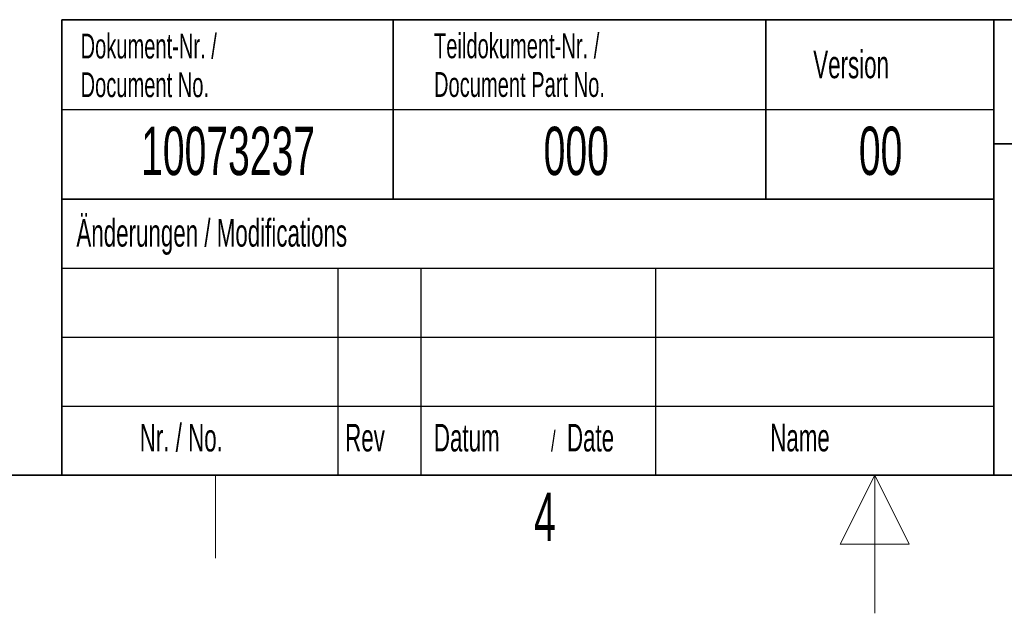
# Model space of a CAD drawing. Header units: millimetres. Extents: x 5 to 418, y 2 to 292.
# Tile 18 of 41: x 155 to 226, y 2 to 45. Entities that reach past the tile are written whole.
import ezdxf

# ---------------------------------------------------------------- set-up
doc = ezdxf.new("R2010")
doc.units = ezdxf.units.MM
doc.layers.add('SLD-0', color=7, linetype='Continuous')
doc.styles.add('SLDTEXTSTYLE0', font='TXT', dxfattribs={"width": 0.605})

msp = doc.modelspace()

# ---------------------------------------------------------------- linework, layer by layer
at = {"layer": 'SLD-0', "lineweight": 35}
for p, q in [((158.1167, 45), (225.6167, 45)), ((158.1167, 45), (158.1167, 32)), ((182.1167, 45), (182.1167, 32)), ((209.1167, 45), (209.1167, 32)), ((225.6167, 45), (225.6167, 32)), ((225.6167, 45), (266.3305, 45)), ((225.6167, 45), (225.6167, 36)), ((225.6167, 36), (266.3305, 36)), ((225.6167, 36), (225.6167, 12)), ((158.1167, 32), (158.1167, 12)), ((158.1167, 32), (225.6167, 32)), ((26, 12), (408, 12)), ((225.6167, 12), (266.3305, 12))]:
    msp.add_line(p, q, dxfattribs=at)
at = {"layer": 'SLD-0'}
for p, q in [((158.1167, 38.5), (225.6167, 38.5)), ((158.1167, 27), (225.6167, 27)), ((178.1167, 27), (178.1167, 12)), ((184.1167, 27), (184.1167, 12)), ((201.1167, 27), (201.1167, 12)), ((158.1167, 22), (225.6167, 22)), ((158.1167, 17), (225.6167, 17))]:
    msp.add_line(p, q, dxfattribs=at)
at = {"layer": 'SLD-0', "lineweight": 25}
msp.add_line((158.1167, 32), (225.6167, 32), dxfattribs=at)
at = {"layer": 'SLD-0', "color": 7, "linetype": 'Continuous', "lineweight": 35}
for p in [(225.6167, 32), (158.1167, 12)]:
    msp.add_line(p, (225.6167, 12), dxfattribs=at)
at = {"layer": 'SLD-0', "lineweight": 18}
msp.add_line((169.25, 6), (169.25, 12), dxfattribs=at)
at = {"layer": 'SLD-0', "color": 7, "linetype": 'Continuous', "lineweight": 18}
for p, q in [((217, 12), (214.5, 7)), ((217, 2), (217, 12)), ((219.5, 7), (217, 12)), ((214.5, 7), (219.5, 7))]:
    msp.add_line(p, q, dxfattribs=at)

# ---------------------------------------------------------------- texts
at = {"layer": 'SLD-0', "style": 'SLDTEXTSTYLE0'}
for s, insert, char_height, attachment_point in [('Dokument-Nr. /', (159.4707, 43.9891), 1.8, 1), ('Teildokument-Nr. /', (185.0721, 44.0073), 1.8, 1), ('Version', (212.5452, 42.7601), 2, 1), ('Document No.', (159.4707, 41.1891), 1.8, 1), ('Document Part No.', (185.0721, 41.2073), 1.8, 1), ('10073237', (170.1557, 37.243), 3.5, 2), ('000', (195.3767, 37.243), 3.5, 2), ('00', (217.424, 37.2527), 3.5, 2), ('Änderungen / Modifications', (159.1698, 30.5619), 2, 1), ('Nr. / No.', (163.7532, 15.7244), 2, 1), ('Rev', (178.6351, 15.7244), 2, 1), ('Datum', (185.0629, 15.7244), 2, 1), ('Date', (194.7022, 15.7244), 2, 1), ('Name', (209.4275, 15.729), 2, 1), ('/', (193.5459, 15.2243), 1.5, 1), ('4', (193.1027, 10.743), 3.5, 2)]:
    msp.add_mtext(s, dxfattribs=dict(at, insert=insert, char_height=char_height, attachment_point=attachment_point))

doc.saveas('drawing.dxf')
